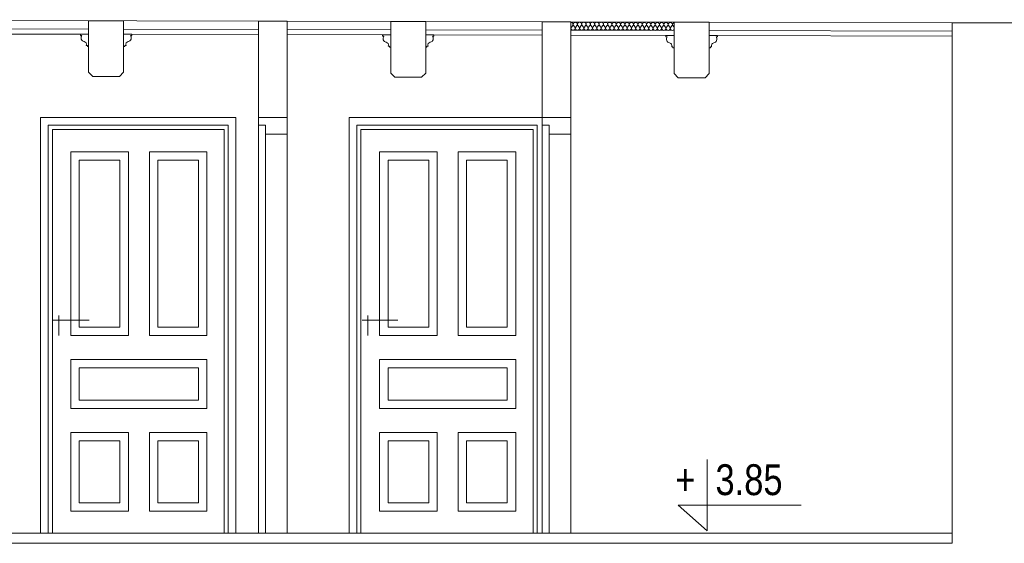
# Model space of a CAD drawing. Header units: millimetres. Extents: x -573548 to 674770, y -246895 to -89040.
# Tile 47 of 199: x 90704 to 95490, y -238192 to -235646. Entities that reach past the tile are written whole.
import ezdxf

# ---------------------------------------------------------------- set-up
doc = ezdxf.new("R2010")
doc.units = ezdxf.units.MM
doc.layers.add('0_Nr_pióra__1', color=7, linetype='Continuous', lineweight=13, true_color=0x3f3f3f)
for name, color, linetype, lineweight in [('AO-RZEDNE_Nr_pióra__2', 8, 'Continuous', 9), ('AO-RZEDNE_Nr_pióra__61', 8, 'Continuous', 9), ('belki sufitowe_Nr_pióra__41', 8, 'Continuous', 9), ('DRZWI_Nr_pióra__1', 8, 'Continuous', 9), ('DRZWI_Nr_pióra__2', 8, 'Continuous', 9), ('Nowe_Drawing & Figure_Nr_pióra__59', 8, 'Continuous', 9), ('Nowe_strop_Nr_pióra__59', 8, 'Continuous', 9), ('SCIANY_KONSTR_Nr_pióra__21', 8, 'Continuous', 9), ('strop_Nr_pióra__41', 8, 'Continuous', 9)]:
    doc.layers.add(name, color=color, linetype=linetype, lineweight=lineweight)
doc.layers.add('Nowe_Drawing & Figure', color=7, linetype='Continuous')
doc.styles.add('STYL_AUTOMATYCZNY_5', font='arial.ttf', dxfattribs={"width": 0.8})

# ---------------------------------------------------------------- blocks, each defined once
blk = doc.blocks.new('*X448', base_point=(477978.7, -104863.6))
at = {"layer": 'Nowe_Drawing & Figure', "color": 21, "linetype": 'Continuous', "lineweight": 13, "true_color": 0xffaaaa}
for p, q in [((488153.9, -73200.9), (488151, -73200.5)), ((488153.1, -73223.6), (488159.4, -73215.9)), ((488156.5, -73202), (488153.9, -73200.9)), ((488158.8, -73203.7), (488156.5, -73202)), ((488160.4, -73205.8), (488158.8, -73203.7)), ((488159.4, -73215.9), (488160.8, -73213.6)), ((488161.3, -73208.4), (488160.4, -73205.8)), ((488160.8, -73213.6), (488161.5, -73211)), ((488161.5, -73211), (488161.3, -73208.4)), ((488161.7, -73208.4), (488161.5, -73211)), ((488161.5, -73211), (488162.2, -73213.6)), ((488162.6, -73205.9), (488161.7, -73208.4)), ((488162.2, -73213.6), (488163.6, -73215.9)), ((488164.3, -73203.7), (488162.6, -73205.9)), ((488169.9, -73223.6), (488163.6, -73215.9)), ((488166.5, -73202), (488164.3, -73203.7)), ((488169.1, -73200.9), (488166.5, -73202)), ((488172, -73200.6), (488169.1, -73200.9)), ((488174.9, -73200.9), (488172, -73200.6)), ((488174.1, -73223.6), (488180.4, -73215.9)), ((488177.5, -73202), (488174.9, -73200.9)), ((488179.8, -73203.7), (488177.5, -73202)), ((488181.4, -73205.9), (488179.8, -73203.7)), ((488180.4, -73215.9), (488181.8, -73213.6)), ((488182.3, -73208.4), (488181.4, -73205.9)), ((488181.8, -73213.6), (488182.5, -73211.1)), ((488182.5, -73211.1), (488182.3, -73208.4)), ((488182.7, -73208.4), (488182.5, -73211.1)), ((488182.5, -73211.1), (488183.2, -73213.6)), ((488183.6, -73205.9), (488182.7, -73208.4)), ((488183.2, -73213.6), (488184.6, -73216)), ((488185.3, -73203.7), (488183.6, -73205.9)), ((488190.9, -73223.6), (488184.6, -73216)), ((488187.5, -73202), (488185.3, -73203.7)), ((488190.1, -73201), (488187.5, -73202)), ((488193, -73200.6), (488190.1, -73201)), ((488195.9, -73201), (488193, -73200.6)), ((488195.1, -73223.7), (488201.4, -73216)), ((488198.5, -73202.1), (488195.9, -73201)), ((488200.8, -73203.8), (488198.5, -73202.1)), ((488202.4, -73205.9), (488200.8, -73203.8)), ((488201.4, -73216), (488202.8, -73213.7)), ((488203.3, -73208.5), (488202.4, -73205.9)), ((488202.8, -73213.7), (488203.5, -73211.1)), ((488203.5, -73211.1), (488203.3, -73208.5)), ((488203.7, -73208.5), (488203.5, -73211.1)), ((488203.5, -73211.1), (488204.2, -73213.7)), ((488204.6, -73205.9), (488203.7, -73208.5)), ((488204.2, -73213.7), (488205.6, -73216)), ((488206.3, -73203.8), (488204.6, -73205.9)), ((488211.9, -73223.7), (488205.6, -73216)), ((488208.5, -73202.1), (488206.3, -73203.8)), ((488211.1, -73201), (488208.5, -73202.1)), ((488214, -73200.7), (488211.1, -73201)), ((488216.9, -73201), (488214, -73200.7)), ((488216.1, -73223.7), (488222.4, -73216)), ((488219.5, -73202.1), (488216.9, -73201)), ((488221.8, -73203.8), (488219.5, -73202.1)), ((488223.4, -73206), (488221.8, -73203.8)), ((488222.4, -73216), (488223.8, -73213.7)), ((488224.3, -73208.5), (488223.4, -73206)), ((488223.8, -73213.7), (488224.5, -73211.1)), ((488224.5, -73211.1), (488224.3, -73208.5)), ((488224.7, -73208.5), (488224.5, -73211.1)), ((488224.5, -73211.1), (488225.2, -73213.7)), ((488225.6, -73206), (488224.7, -73208.5)), ((488225.2, -73213.7), (488226.6, -73216)), ((488227.3, -73203.8), (488225.6, -73206)), ((488232.9, -73223.7), (488226.6, -73216)), ((488229.5, -73202.1), (488227.3, -73203.8)), ((488232.1, -73201.1), (488229.5, -73202.1)), ((488235, -73200.7), (488232.1, -73201.1)), ((488237.9, -73201.1), (488235, -73200.7)), ((488237.1, -73223.8), (488243.4, -73216.1)), ((488240.5, -73202.2), (488237.9, -73201.1)), ((488242.8, -73203.8), (488240.5, -73202.2)), ((488244.4, -73206), (488242.8, -73203.8)), ((488243.4, -73216.1), (488244.8, -73213.8)), ((488245.3, -73208.5), (488244.4, -73206)), ((488244.8, -73213.8), (488245.5, -73211.2)), ((488245.5, -73211.2), (488245.3, -73208.5)), ((488245.7, -73208.5), (488245.5, -73211.2)), ((488245.5, -73211.2), (488246.2, -73213.8)), ((488246.6, -73206), (488245.7, -73208.5)), ((488246.2, -73213.8), (488247.6, -73216.1)), ((488248.3, -73203.9), (488246.6, -73206)), ((488253.9, -73223.8), (488247.6, -73216.1)), ((488250.5, -73202.2), (488248.3, -73203.9)), ((488253.1, -73201.1), (488250.5, -73202.2)), ((488256, -73200.8), (488253.1, -73201.1)), ((488258.9, -73201.1), (488256, -73200.8)), ((488258.1, -73223.8), (488264.4, -73216.1)), ((488261.5, -73202.2), (488258.9, -73201.1)), ((488263.8, -73203.9), (488261.5, -73202.2)), ((488265.4, -73206.1), (488263.8, -73203.9)), ((488264.4, -73216.1), (488265.8, -73213.8)), ((488266.3, -73208.6), (488265.4, -73206.1)), ((488265.8, -73213.8), (488266.5, -73211.2)), ((488266.5, -73211.2), (488266.3, -73208.6)), ((488266.7, -73208.6), (488266.5, -73211.2)), ((488266.5, -73211.2), (488267.2, -73213.8)), ((488267.6, -73206.1), (488266.7, -73208.6)), ((488267.2, -73213.8), (488268.6, -73216.1)), ((488269.3, -73203.9), (488267.6, -73206.1)), ((488274.9, -73223.8), (488268.6, -73216.1)), ((488271.5, -73202.2), (488269.3, -73203.9)), ((488274.1, -73201.2), (488271.5, -73202.2)), ((488277, -73200.8), (488274.1, -73201.2)), ((488279.9, -73201.2), (488277, -73200.8)), ((488279.1, -73223.8), (488285.4, -73216.2)), ((488282.5, -73202.2), (488279.9, -73201.2)), ((488284.8, -73203.9), (488282.5, -73202.2)), ((488286.4, -73206.1), (488284.8, -73203.9)), ((488285.4, -73216.2), (488286.8, -73213.9)), ((488287.3, -73208.6), (488286.4, -73206.1)), ((488286.8, -73213.9), (488287.5, -73211.3)), ((488287.5, -73211.3), (488287.3, -73208.6)), ((488287.7, -73208.6), (488287.5, -73211.3)), ((488287.5, -73211.3), (488288.2, -73213.9)), ((488288.6, -73206.1), (488287.7, -73208.6)), ((488288.2, -73213.9), (488289.6, -73216.2)), ((488290.3, -73204), (488288.6, -73206.1)), ((488295.9, -73223.9), (488289.6, -73216.2)), ((488292.5, -73202.3), (488290.3, -73204)), ((488295.1, -73201.2), (488292.5, -73202.3)), ((488298, -73200.8), (488295.1, -73201.2)), ((488300.9, -73201.2), (488298, -73200.8)), ((488300.1, -73223.9), (488306.4, -73216.2)), ((488303.5, -73202.3), (488300.9, -73201.2)), ((488305.8, -73204), (488303.5, -73202.3)), ((488307.4, -73206.2), (488305.8, -73204)), ((488306.4, -73216.2), (488307.8, -73213.9)), ((488308.3, -73208.7), (488307.4, -73206.2)), ((488307.8, -73213.9), (488308.5, -73211.3)), ((488308.5, -73211.3), (488308.3, -73208.7)), ((488308.7, -73208.7), (488308.5, -73211.3)), ((488308.5, -73211.3), (488309.2, -73213.9)), ((488309.6, -73206.2), (488308.7, -73208.7)), ((488309.2, -73213.9), (488310.6, -73216.2)), ((488311.3, -73204), (488309.6, -73206.2)), ((488316.9, -73223.9), (488310.6, -73216.2)), ((488313.5, -73202.3), (488311.3, -73204)), ((488316.1, -73201.3), (488313.5, -73202.3)), ((488319, -73200.9), (488316.1, -73201.3)), ((488321.9, -73201.3), (488319, -73200.9)), ((488321.1, -73223.9), (488327.4, -73216.3)), ((488324.5, -73202.3), (488321.9, -73201.3)), ((488326.8, -73204), (488324.5, -73202.3)), ((488328.4, -73206.2), (488326.8, -73204)), ((488327.4, -73216.3), (488328.8, -73214)), ((488329.3, -73208.7), (488328.4, -73206.2)), ((488328.8, -73214), (488329.5, -73211.4)), ((488329.5, -73211.4), (488329.3, -73208.7)), ((488329.7, -73208.7), (488329.5, -73211.4)), ((488329.5, -73211.4), (488330.2, -73214)), ((488330.6, -73206.2), (488329.7, -73208.7)), ((488330.2, -73214), (488331.6, -73216.3)), ((488332.3, -73204), (488330.6, -73206.2)), ((488337.9, -73224), (488331.6, -73216.3)), ((488334.5, -73202.4), (488332.3, -73204)), ((488337.1, -73201.3), (488334.5, -73202.4)), ((488340, -73200.9), (488337.1, -73201.3)), ((488342.9, -73201.3), (488340, -73200.9)), ((488342.1, -73224), (488348.4, -73216.3)), ((488345.5, -73202.4), (488342.9, -73201.3)), ((488347.8, -73204.1), (488345.5, -73202.4)), ((488349.4, -73206.3), (488347.8, -73204.1)), ((488348.4, -73216.3), (488349.8, -73214)), ((488350.3, -73208.8), (488349.4, -73206.3)), ((488349.8, -73214), (488350.5, -73211.4)), ((488350.5, -73211.4), (488350.3, -73208.8)), ((488350.7, -73208.8), (488350.5, -73211.4)), ((488350.5, -73211.4), (488351.2, -73214)), ((488351.6, -73206.3), (488350.7, -73208.8)), ((488351.2, -73214), (488352.6, -73216.3)), ((488353.3, -73204.1), (488351.6, -73206.3)), ((488358.9, -73224), (488352.6, -73216.3)), ((488355.5, -73202.4), (488353.3, -73204.1)), ((488358.1, -73201.3), (488355.5, -73202.4)), ((488361, -73201), (488358.1, -73201.3)), ((488363.9, -73201.4), (488361, -73201)), ((488363.1, -73224), (488369.4, -73216.4)), ((488366.5, -73202.4), (488363.9, -73201.4)), ((488368.8, -73204.1), (488366.5, -73202.4)), ((488370.4, -73206.3), (488368.8, -73204.1)), ((488369.4, -73216.4), (488370.8, -73214.1)), ((488371.3, -73208.8), (488370.4, -73206.3)), ((488370.8, -73214.1), (488371.5, -73211.5)), ((488371.5, -73211.5), (488371.3, -73208.8)), ((488371.7, -73208.8), (488371.5, -73211.5)), ((488371.5, -73211.5), (488372.2, -73214.1)), ((488372.6, -73206.3), (488371.7, -73208.8)), ((488372.2, -73214.1), (488373.6, -73216.4)), ((488374.3, -73204.1), (488372.6, -73206.3)), ((488379.9, -73224.1), (488373.6, -73216.4)), ((488376.5, -73202.5), (488374.3, -73204.1)), ((488379.1, -73201.4), (488376.5, -73202.5)), ((488382, -73201), (488379.1, -73201.4)), ((488384.9, -73201.4), (488382, -73201)), ((488384.1, -73224.1), (488390.4, -73216.4)), ((488387.5, -73202.5), (488384.9, -73201.4)), ((488389.8, -73204.2), (488387.5, -73202.5)), ((488391.4, -73206.4), (488389.8, -73204.2)), ((488390.4, -73216.4), (488391.8, -73214.1)), ((488392.3, -73208.9), (488391.4, -73206.4)), ((488391.8, -73214.1), (488392.5, -73211.5)), ((488392.5, -73211.5), (488392.3, -73208.9)), ((488392.7, -73208.9), (488392.5, -73211.5)), ((488392.5, -73211.5), (488393.2, -73214.1)), ((488393.6, -73206.4), (488392.7, -73208.9)), ((488393.2, -73214.1), (488394.6, -73216.4)), ((488395.3, -73204.2), (488393.6, -73206.4)), ((488400.9, -73224.1), (488394.6, -73216.4)), ((488397.5, -73202.5), (488395.3, -73204.2)), ((488400.1, -73201.4), (488397.5, -73202.5)), ((488403, -73201.1), (488400.1, -73201.4)), ((488405.9, -73201.5), (488403, -73201.1)), ((488405.1, -73224.1), (488411.4, -73216.5)), ((488408.5, -73202.5), (488405.9, -73201.5)), ((488410.8, -73204.2), (488408.5, -73202.5)), ((488412.4, -73206.4), (488410.8, -73204.2)), ((488411.4, -73216.5), (488412.8, -73214.1)), ((488413.3, -73208.9), (488412.4, -73206.4)), ((488412.8, -73214.1), (488413.5, -73211.6)), ((488413.5, -73211.6), (488413.3, -73208.9)), ((488413.7, -73208.9), (488413.5, -73211.6)), ((488413.5, -73211.6), (488414.2, -73214.1)), ((488414.6, -73206.4), (488413.7, -73208.9)), ((488414.2, -73214.1), (488415.6, -73216.5)), ((488416.3, -73204.2), (488414.6, -73206.4)), ((488421.9, -73224.2), (488415.6, -73216.5)), ((488418.5, -73202.5), (488416.3, -73204.2)), ((488421.1, -73201.5), (488418.5, -73202.5)), ((488424, -73201.1), (488421.1, -73201.5)), ((488426.9, -73201.5), (488424, -73201.1)), ((488426.1, -73224.2), (488432.4, -73216.5)), ((488429.5, -73202.6), (488426.9, -73201.5)), ((488431.8, -73204.3), (488429.5, -73202.6)), ((488433.4, -73206.5), (488431.8, -73204.3)), ((488432.4, -73216.5), (488433.8, -73214.2)), ((488434.3, -73209), (488433.4, -73206.5)), ((488433.8, -73214.2), (488434.5, -73211.6)), ((488434.5, -73211.6), (488434.3, -73209)), ((488434.7, -73209), (488434.5, -73211.6)), ((488434.5, -73211.6), (488435.2, -73214.2)), ((488435.6, -73206.5), (488434.7, -73209)), ((488435.2, -73214.2), (488436.6, -73216.5)), ((488437.3, -73204.3), (488435.6, -73206.5)), ((488442.9, -73224.2), (488436.6, -73216.5)), ((488439.5, -73202.6), (488437.3, -73204.3)), ((488442.1, -73201.5), (488439.5, -73202.6)), ((488445, -73201.2), (488442.1, -73201.5)), ((488447.9, -73201.5), (488445, -73201.2)), ((488447.1, -73224.2), (488453.4, -73216.6)), ((488450.5, -73202.6), (488447.9, -73201.5)), ((488452.8, -73204.3), (488450.5, -73202.6)), ((488454.4, -73206.5), (488452.8, -73204.3)), ((488453.4, -73216.6), (488454.8, -73214.2)), ((488455.3, -73209), (488454.4, -73206.5)), ((488454.8, -73214.2), (488455.5, -73211.7)), ((488455.5, -73211.7), (488455.3, -73209)), ((488455.7, -73209), (488455.5, -73211.7)), ((488455.5, -73211.7), (488456.2, -73214.2)), ((488456.6, -73206.5), (488455.7, -73209)), ((488456.2, -73214.2), (488457.6, -73216.6)), ((488458.3, -73204.3), (488456.6, -73206.5)), ((488463.9, -73224.3), (488457.6, -73216.6)), ((488460.5, -73202.6), (488458.3, -73204.3)), ((488463.1, -73201.6), (488460.5, -73202.6)), ((488466, -73201.2), (488463.1, -73201.6)), ((488468.9, -73201.6), (488466, -73201.2)), ((488468.1, -73224.3), (488474.4, -73216.6)), ((488471.5, -73202.7), (488468.9, -73201.6)), ((488473.8, -73204.4), (488471.5, -73202.7)), ((488475.4, -73206.5), (488473.8, -73204.4)), ((488474.4, -73216.6), (488475.8, -73214.3)), ((488476.3, -73209.1), (488475.4, -73206.5)), ((488475.8, -73214.3), (488476.5, -73211.7)), ((488476.5, -73211.7), (488476.3, -73209.1)), ((488476.7, -73209.1), (488476.5, -73211.7)), ((488476.5, -73211.7), (488477.2, -73214.3)), ((488477.6, -73206.6), (488476.7, -73209.1)), ((488477.2, -73214.3), (488478.6, -73216.6)), ((488479.3, -73204.4), (488477.6, -73206.6)), ((488484.9, -73224.3), (488478.6, -73216.6)), ((488481.5, -73202.7), (488479.3, -73204.4)), ((488484.1, -73201.6), (488481.5, -73202.7)), ((488487, -73201.3), (488484.1, -73201.6)), ((488489.9, -73201.6), (488487, -73201.3)), ((488489.1, -73224.3), (488495.4, -73216.6)), ((488492.5, -73202.7), (488489.9, -73201.6)), ((488494.8, -73204.4), (488492.5, -73202.7)), ((488496.4, -73206.6), (488494.8, -73204.4)), ((488495.4, -73216.6), (488496.8, -73214.3)), ((488497.3, -73209.1), (488496.4, -73206.6)), ((488496.8, -73214.3), (488497.5, -73211.8)), ((488497.5, -73211.8), (488497.3, -73209.1)), ((488497.7, -73209.1), (488497.5, -73211.8)), ((488497.5, -73211.8), (488498.2, -73214.3)), ((488498.6, -73206.6), (488497.7, -73209.1)), ((488498.2, -73214.3), (488499.6, -73216.7)), ((488500.3, -73204.4), (488498.6, -73206.6)), ((488505.9, -73224.4), (488499.6, -73216.7)), ((488502.5, -73202.7), (488500.3, -73204.4)), ((488505.1, -73201.7), (488502.5, -73202.7)), ((488508, -73201.3), (488505.1, -73201.7)), ((488510.9, -73201.7), (488508, -73201.3)), ((488510.1, -73224.4), (488516.4, -73216.7)), ((488513.5, -73202.8), (488510.9, -73201.7)), ((488515.8, -73204.5), (488513.5, -73202.8)), ((488517.4, -73206.6), (488515.8, -73204.5)), ((488516.4, -73216.7), (488517.8, -73214.4)), ((488518.3, -73209.2), (488517.4, -73206.6)), ((488517.8, -73214.4), (488518.5, -73211.8)), ((488518.5, -73211.8), (488518.3, -73209.2)), ((488518.7, -73209.2), (488518.5, -73211.8)), ((488518.5, -73211.8), (488519.2, -73214.4)), ((488519.6, -73206.6), (488518.7, -73209.2)), ((488519.2, -73214.4), (488520.6, -73216.7)), ((488521.3, -73204.5), (488519.6, -73206.6)), ((488526.9, -73224.4), (488520.6, -73216.7)), ((488523.5, -73202.8), (488521.3, -73204.5)), ((488526.1, -73201.7), (488523.5, -73202.8)), ((488529, -73201.4), (488526.1, -73201.7)), ((488531.9, -73201.7), (488529, -73201.4)), ((488531.1, -73224.4), (488537.4, -73216.7)), ((488534.5, -73202.8), (488531.9, -73201.7)), ((488536.8, -73204.5), (488534.5, -73202.8)), ((488538.4, -73206.7), (488536.8, -73204.5)), ((488537.4, -73216.7), (488538.8, -73214.4)), ((488539.3, -73209.2), (488538.4, -73206.7)), ((488538.8, -73214.4), (488539.5, -73211.8)), ((488539.5, -73211.8), (488539.3, -73209.2)), ((488539.7, -73209.2), (488539.5, -73211.8)), ((488539.5, -73211.8), (488540.2, -73214.4)), ((488540.6, -73206.7), (488539.7, -73209.2)), ((488540.2, -73214.4), (488541.6, -73216.7)), ((488542.3, -73204.5), (488540.6, -73206.7)), ((488547.9, -73224.4), (488541.6, -73216.7)), ((488544.5, -73202.8), (488542.3, -73204.5)), ((488547.1, -73201.8), (488544.5, -73202.8)), ((488550, -73201.4), (488547.1, -73201.8)), ((488552.9, -73201.8), (488550, -73201.4)), ((488552.1, -73224.5), (488558.4, -73216.8)), ((488555.5, -73202.9), (488552.9, -73201.8)), ((488557.8, -73204.5), (488555.5, -73202.9)), ((488559.4, -73206.7), (488557.8, -73204.5)), ((488558.4, -73216.8), (488559.8, -73214.5)), ((488560.3, -73209.2), (488559.4, -73206.7)), ((488559.8, -73214.5), (488560.5, -73211.9)), ((488560.5, -73211.9), (488560.3, -73209.2)), ((488560.7, -73209.2), (488560.5, -73211.9)), ((488560.5, -73211.9), (488561.2, -73214.5)), ((488561.6, -73206.7), (488560.7, -73209.2)), ((488561.2, -73214.5), (488562.6, -73216.8)), ((488563.3, -73204.6), (488561.6, -73206.7)), ((488568.9, -73224.5), (488562.6, -73216.8)), ((488565.5, -73202.9), (488563.3, -73204.6)), ((488568.1, -73201.8), (488565.5, -73202.9)), ((488571, -73201.5), (488568.1, -73201.8)), ((488573.9, -73201.8), (488571, -73201.5)), ((488573.1, -73224.5), (488579.4, -73216.8)), ((488576.5, -73202.9), (488573.9, -73201.8)), ((488578.8, -73204.6), (488576.5, -73202.9)), ((488580.4, -73206.8), (488578.8, -73204.6)), ((488579.4, -73216.8), (488580.8, -73214.5)), ((488581.3, -73209.3), (488580.4, -73206.8)), ((488580.8, -73214.5), (488581.5, -73211.9)), ((488581.5, -73211.9), (488581.3, -73209.3)), ((488581.7, -73209.3), (488581.5, -73211.9)), ((488581.5, -73211.9), (488582.2, -73214.5)), ((488582.6, -73206.8), (488581.7, -73209.3)), ((488582.2, -73214.5), (488583.6, -73216.8)), ((488584.3, -73204.6), (488582.6, -73206.8)), ((488589.9, -73224.5), (488583.6, -73216.8)), ((488586.5, -73202.9), (488584.3, -73204.6)), ((488589.1, -73201.9), (488586.5, -73202.9)), ((488592, -73201.5), (488589.1, -73201.9)), ((488594.9, -73201.9), (488592, -73201.5)), ((488594.1, -73224.5), (488600.4, -73216.9)), ((488597.5, -73202.9), (488594.9, -73201.9)), ((488599.8, -73204.6), (488597.5, -73202.9)), ((488601.4, -73206.8), (488599.8, -73204.6)), ((488600.4, -73216.9), (488601.8, -73214.6)), ((488602.3, -73209.3), (488601.4, -73206.8)), ((488601.8, -73214.6), (488602.5, -73212)), ((488602.5, -73212), (488602.3, -73209.3)), ((488602.7, -73209.3), (488602.5, -73212)), ((488602.5, -73212), (488603.2, -73214.6)), ((488603.6, -73206.8), (488602.7, -73209.3)), ((488603.2, -73214.6), (488604.6, -73216.9)), ((488605.3, -73204.7), (488603.6, -73206.8)), ((488610.9, -73224.6), (488604.6, -73216.9)), ((488607.5, -73203), (488605.3, -73204.7)), ((488610.1, -73201.9), (488607.5, -73203)), ((488613, -73201.5), (488610.1, -73201.9)), ((488615.9, -73201.9), (488613, -73201.5)), ((488615.1, -73224.6), (488621.4, -73216.9)), ((488618.5, -73203), (488615.9, -73201.9)), ((488620.8, -73204.7), (488618.5, -73203)), ((488622.4, -73206.9), (488620.8, -73204.7)), ((488621.4, -73216.9), (488622.8, -73214.6)), ((488623.3, -73209.4), (488622.4, -73206.9)), ((488622.8, -73214.6), (488623.5, -73212)), ((488623.5, -73212), (488623.3, -73209.4)), ((488623.7, -73209.4), (488623.5, -73212)), ((488623.5, -73212), (488624.2, -73214.6)), ((488624.6, -73206.9), (488623.7, -73209.4)), ((488624.2, -73214.6), (488625.6, -73216.9)), ((488626.3, -73204.7), (488624.6, -73206.9)), ((488631.9, -73224.6), (488625.6, -73216.9)), ((488628.5, -73203), (488626.3, -73204.7)), ((488631.1, -73202), (488628.5, -73203)), ((488634, -73201.6), (488631.1, -73202)), ((488636.9, -73202), (488634, -73201.6)), ((488636.1, -73224.6), (488642.4, -73217)), ((488639.5, -73203), (488636.9, -73202)), ((488641.8, -73204.7), (488639.5, -73203)), ((488643.4, -73206.9), (488641.8, -73204.7)), ((488642.4, -73217), (488643.8, -73214.7)), ((488644.3, -73209.4), (488643.4, -73206.9)), ((488643.8, -73214.7), (488644.5, -73212.1)), ((488644.5, -73212.1), (488644.3, -73209.4)), ((488644.7, -73209.4), (488644.5, -73212.1)), ((488644.5, -73212.1), (488645.2, -73214.7)), ((488645.6, -73206.9), (488644.7, -73209.4)), ((488645.2, -73214.7), (488646.6, -73217)), ((488647.3, -73204.7), (488645.6, -73206.9)), ((488652.7, -73224.4), (488646.6, -73217)), ((488649.5, -73203.1), (488647.3, -73204.7)), ((488652.1, -73202), (488649.5, -73203.1)), ((488652.7, -73201.9), (488652.1, -73202)), ((488153.1, -73223.6), (488151, -73228.5)), ((488151, -73228.5), (488152.1, -73233.6)), ((488152.1, -73233.6), (488155.9, -73237.5)), ((488155.9, -73237.5), (488161.4, -73238.9)), ((488161.4, -73238.9), (488167, -73237.5)), ((488167, -73237.5), (488170.8, -73233.7)), ((488171.9, -73228.5), (488169.9, -73223.6)), ((488170.8, -73233.7), (488171.9, -73228.5)), ((488174.1, -73223.6), (488172, -73228.5)), ((488172, -73228.5), (488173.1, -73233.7)), ((488173.1, -73233.7), (488176.9, -73237.5)), ((488176.9, -73237.5), (488182.4, -73239)), ((488182.4, -73239), (488188, -73237.6)), ((488188, -73237.6), (488191.8, -73233.7)), ((488192.9, -73228.6), (488190.9, -73223.6)), ((488191.8, -73233.7), (488192.9, -73228.6)), ((488195.1, -73223.7), (488193, -73228.6)), ((488193, -73228.6), (488194.1, -73233.7)), ((488194.1, -73233.7), (488197.9, -73237.6)), ((488197.9, -73237.6), (488203.4, -73239)), ((488203.4, -73239), (488209, -73237.6)), ((488209, -73237.6), (488212.8, -73233.8)), ((488213.9, -73228.6), (488211.9, -73223.7)), ((488212.8, -73233.8), (488213.9, -73228.6)), ((488216.1, -73223.7), (488214, -73228.6)), ((488214, -73228.6), (488215.1, -73233.8)), ((488215.1, -73233.8), (488218.9, -73237.6)), ((488218.9, -73237.6), (488224.4, -73239.1)), ((488224.4, -73239.1), (488230, -73237.7)), ((488230, -73237.7), (488233.8, -73233.8)), ((488234.9, -73228.6), (488232.9, -73223.7)), ((488233.8, -73233.8), (488234.9, -73228.6)), ((488237.1, -73223.8), (488235, -73228.6)), ((488235, -73228.6), (488236.1, -73233.8)), ((488236.1, -73233.8), (488239.9, -73237.7)), ((488239.9, -73237.7), (488245.4, -73239.1)), ((488245.4, -73239.1), (488251, -73237.7)), ((488251, -73237.7), (488254.8, -73233.8)), ((488255.9, -73228.7), (488253.9, -73223.8)), ((488254.8, -73233.8), (488255.9, -73228.7)), ((488258.1, -73223.8), (488256, -73228.7)), ((488256, -73228.7), (488257.1, -73233.8)), ((488257.1, -73233.8), (488260.9, -73237.7)), ((488260.9, -73237.7), (488266.4, -73239.2)), ((488266.4, -73239.2), (488272, -73237.8)), ((488272, -73237.8), (488275.8, -73233.9)), ((488276.9, -73228.7), (488274.9, -73223.8)), ((488275.8, -73233.9), (488276.9, -73228.7)), ((488279.1, -73223.8), (488277, -73228.7)), ((488277, -73228.7), (488278.1, -73233.9)), ((488278.1, -73233.9), (488281.9, -73237.8)), ((488281.9, -73237.8), (488287.4, -73239.2)), ((488287.4, -73239.2), (488293, -73237.8)), ((488293, -73237.8), (488296.8, -73233.9)), ((488297.9, -73228.8), (488295.9, -73223.9)), ((488296.8, -73233.9), (488297.9, -73228.8)), ((488300.1, -73223.9), (488298, -73228.8)), ((488298, -73228.8), (488299.1, -73233.9)), ((488299.1, -73233.9), (488302.9, -73237.8)), ((488302.9, -73237.8), (488308.4, -73239.3)), ((488308.4, -73239.3), (488314, -73237.8)), ((488314, -73237.8), (488317.8, -73234)), ((488318.9, -73228.8), (488316.9, -73223.9)), ((488317.8, -73234), (488318.9, -73228.8)), ((488321.1, -73223.9), (488319, -73228.8)), ((488319, -73228.8), (488320.1, -73234)), ((488320.1, -73234), (488323.9, -73237.9)), ((488323.9, -73237.9), (488329.4, -73239.3)), ((488329.4, -73239.3), (488335, -73237.9)), ((488335, -73237.9), (488338.8, -73234)), ((488339.9, -73228.9), (488337.9, -73224)), ((488338.8, -73234), (488339.9, -73228.9)), ((488342.1, -73224), (488340, -73228.9)), ((488340, -73228.9), (488341.1, -73234)), ((488341.1, -73234), (488344.9, -73237.9)), ((488344.9, -73237.9), (488350.4, -73239.4)), ((488350.4, -73239.4), (488356, -73237.9)), ((488356, -73237.9), (488359.8, -73234.1)), ((488360.9, -73228.9), (488358.9, -73224)), ((488359.8, -73234.1), (488360.9, -73228.9)), ((488363.1, -73224), (488361, -73228.9)), ((488361, -73228.9), (488362.1, -73234.1)), ((488362.1, -73234.1), (488365.9, -73238)), ((488365.9, -73238), (488371.4, -73239.4)), ((488371.4, -73239.4), (488377, -73238)), ((488377, -73238), (488380.8, -73234.1)), ((488381.9, -73229), (488379.9, -73224.1)), ((488380.8, -73234.1), (488381.9, -73229)), ((488384.1, -73224.1), (488382, -73229)), ((488382, -73229), (488383.1, -73234.1)), ((488383.1, -73234.1), (488386.9, -73238)), ((488386.9, -73238), (488392.4, -73239.5)), ((488392.4, -73239.5), (488398, -73238)), ((488398, -73238), (488401.8, -73234.2)), ((488402.9, -73229), (488400.9, -73224.1)), ((488401.8, -73234.2), (488402.9, -73229)), ((488405.1, -73224.1), (488403, -73229)), ((488403, -73229), (488404.1, -73234.2)), ((488404.1, -73234.2), (488407.9, -73238.1)), ((488407.9, -73238.1), (488413.4, -73239.5)), ((488413.4, -73239.5), (488419, -73238.1)), ((488419, -73238.1), (488422.8, -73234.2)), ((488423.9, -73229.1), (488421.9, -73224.2)), ((488422.8, -73234.2), (488423.9, -73229.1)), ((488426.1, -73224.2), (488424, -73229.1)), ((488424, -73229.1), (488425.1, -73234.2)), ((488425.1, -73234.2), (488428.9, -73238.1)), ((488428.9, -73238.1), (488434.4, -73239.6)), ((488434.4, -73239.6), (488440, -73238.1)), ((488440, -73238.1), (488443.8, -73234.3)), ((488444.9, -73229.1), (488442.9, -73224.2)), ((488443.8, -73234.3), (488444.9, -73229.1)), ((488447.1, -73224.2), (488445, -73229.1)), ((488445, -73229.1), (488446.1, -73234.3)), ((488446.1, -73234.3), (488449.9, -73238.2)), ((488449.9, -73238.2), (488455.4, -73239.6)), ((488455.4, -73239.6), (488461, -73238.2)), ((488461, -73238.2), (488464.8, -73234.3)), ((488465.9, -73229.2), (488463.9, -73224.3)), ((488464.8, -73234.3), (488465.9, -73229.2)), ((488468.1, -73224.3), (488466, -73229.2)), ((488466, -73229.2), (488467.1, -73234.3)), ((488467.1, -73234.3), (488470.9, -73238.2)), ((488470.9, -73238.2), (488476.4, -73239.6)), ((488476.4, -73239.6), (488482, -73238.2)), ((488482, -73238.2), (488485.8, -73234.4)), ((488486.9, -73229.2), (488484.9, -73224.3)), ((488485.8, -73234.4), (488486.9, -73229.2)), ((488489.1, -73224.3), (488487, -73229.2)), ((488487, -73229.2), (488488.1, -73234.4)), ((488488.1, -73234.4), (488491.9, -73238.2)), ((488491.9, -73238.2), (488497.4, -73239.7)), ((488497.4, -73239.7), (488503, -73238.3)), ((488503, -73238.3), (488506.8, -73234.4)), ((488507.9, -73229.3), (488505.9, -73224.4)), ((488506.8, -73234.4), (488507.9, -73229.3)), ((488510.1, -73224.4), (488508, -73229.3)), ((488508, -73229.3), (488509.1, -73234.4)), ((488509.1, -73234.4), (488512.9, -73238.3)), ((488512.9, -73238.3), (488518.4, -73239.7)), ((488518.4, -73239.7), (488524, -73238.3)), ((488524, -73238.3), (488527.8, -73234.5)), ((488528.9, -73229.3), (488526.9, -73224.4)), ((488527.8, -73234.5), (488528.9, -73229.3)), ((488531.1, -73224.4), (488529, -73229.3)), ((488529, -73229.3), (488530.1, -73234.5)), ((488530.1, -73234.5), (488533.9, -73238.3)), ((488533.9, -73238.3), (488539.4, -73239.8)), ((488539.4, -73239.8), (488545, -73238.4)), ((488545, -73238.4), (488548.8, -73234.5)), ((488549.9, -73229.3), (488547.9, -73224.4)), ((488548.8, -73234.5), (488549.9, -73229.3)), ((488552.1, -73224.5), (488550, -73229.3)), ((488550, -73229.3), (488551.1, -73234.5)), ((488551.1, -73234.5), (488554.9, -73238.4)), ((488554.9, -73238.4), (488560.4, -73239.8)), ((488560.4, -73239.8), (488566, -73238.4)), ((488566, -73238.4), (488569.8, -73234.5)), ((488570.9, -73229.4), (488568.9, -73224.5)), ((488569.8, -73234.5), (488570.9, -73229.4)), ((488573.1, -73224.5), (488571, -73229.4)), ((488571, -73229.4), (488572.1, -73234.6)), ((488572.1, -73234.6), (488575.9, -73238.4)), ((488575.9, -73238.4), (488581.4, -73239.9)), ((488581.4, -73239.9), (488587, -73238.5)), ((488587, -73238.5), (488590.8, -73234.6)), ((488591.9, -73229.4), (488589.9, -73224.5)), ((488590.8, -73234.6), (488591.9, -73229.4)), ((488594.1, -73224.5), (488592, -73229.4)), ((488592, -73229.4), (488593.1, -73234.6)), ((488593.1, -73234.6), (488596.9, -73238.5)), ((488596.9, -73238.5), (488602.4, -73239.9)), ((488602.4, -73239.9), (488608, -73238.5)), ((488608, -73238.5), (488611.8, -73234.6)), ((488612.9, -73229.5), (488610.9, -73224.6)), ((488611.8, -73234.6), (488612.9, -73229.5)), ((488615.1, -73224.6), (488613, -73229.5)), ((488613, -73229.5), (488614.1, -73234.6)), ((488614.1, -73234.6), (488617.9, -73238.5)), ((488617.9, -73238.5), (488623.4, -73240)), ((488623.4, -73240), (488629, -73238.6)), ((488629, -73238.6), (488632.8, -73234.7)), ((488633.9, -73229.5), (488631.9, -73224.6)), ((488632.8, -73234.7), (488633.9, -73229.5)), ((488636.1, -73224.6), (488634, -73229.5)), ((488634, -73229.5), (488635.1, -73234.7)), ((488635.1, -73234.7), (488638.9, -73238.6)), ((488638.9, -73238.6), (488644.4, -73240)), ((488644.4, -73240), (488650, -73238.6)), ((488650, -73238.6), (488652.6, -73235.9))]:
    blk.add_line(p, q, dxfattribs=at)
blk = doc.blocks.new('Wypełnienie_34_1', base_point=(477978.7, -104863.6))
at = {"layer": 'Nowe_Drawing & Figure', "color": 21, "linetype": 'Continuous', "lineweight": 13, "true_color": 0xffaaaa}
blk.add_blockref('*X448', (477978.7, -104863.6), dxfattribs=at)
blk = doc.blocks.new('A$C685D2BB2')
at = {"layer": '0_Nr_pióra__1'}
for p, q in [((13704.9, 8752.3), (13704.9, 10772.4)), ((13844.4, 8752.3), (13844.4, 10772.4)), ((15083.1, 8752.3), (15083.1, 10772.3)), ((15223.1, 8752.3), (15223.1, 10772.3)), ((13738.7, 8752.3), (13738.7, 10692.3)), ((15116.9, 8752.3), (15116.9, 10692.3))]:
    blk.add_line(p, q, dxfattribs=at)
at = {"layer": 'AO-RZEDNE_Nr_pióra__2'}
blk.add_lwpolyline([(15884.9, 9110.6), (15884.9, 8762.3), (15744.5, 8887.4), (16342.2, 8887.4)], dxfattribs=at)
at = {"layer": 'belki sufitowe_Nr_pióra__41'}
for points in [[(13029, 10972.2), (13049, 10992.2), (13049, 11242.2), (12879, 11242.2), (12879, 10992.2), (12899, 10972.2)], [(14497.1, 10968.9), (14517.1, 10988.9), (14517.1, 11238.9), (14347.1, 11238.9), (14347.1, 10988.9), (14367.1, 10968.9)], [(15874.9, 10965.9), (15894.9, 10985.9), (15894.9, 11235.9), (15724.9, 11235.9), (15724.9, 10985.9), (15744.9, 10965.9)]]:
    blk.add_lwpolyline(points, close=True, dxfattribs=at)
for points in [[(12879, 11177.2), (12839, 11177.2), (12839, 11171.2), (12845.5, 11171.2, 0.549198), (12856.6, 11141.5, -0.516526), (12867.1, 11123.2), (12873, 11123.2), (12873, 11117.2), (12879, 11117.2)], [(13049, 11177.2), (13089, 11177.2), (13089, 11171.2), (13082.5, 11171.2, -0.549198), (13071.4, 11141.5, 0.516526), (13060.9, 11123.2), (13055, 11123.2), (13055, 11117.2), (13049, 11117.2)], [(14347.1, 11173.9), (14307.1, 11173.9), (14307.1, 11167.9), (14313.7, 11167.9, 0.549198), (14324.8, 11138.2, -0.516526), (14335.3, 11119.9), (14341.1, 11119.9), (14341.1, 11113.9), (14347.1, 11113.9)], [(14517.1, 11173.9), (14557.1, 11173.9), (14557.1, 11167.9), (14550.6, 11167.9, -0.549198), (14539.5, 11138.2, 0.516526), (14529, 11119.9), (14523.1, 11119.9), (14523.1, 11113.9), (14517.1, 11113.9)], [(15724.9, 11170.9), (15684.9, 11170.9), (15684.9, 11164.9), (15691.4, 11164.9, 0.549198), (15702.5, 11135.1, -0.516526), (15713, 11116.9), (15718.9, 11116.9), (15718.9, 11110.9), (15724.9, 11110.9)], [(15894.9, 11170.9), (15934.9, 11170.9), (15934.9, 11164.9), (15928.4, 11164.9, -0.549198), (15917.3, 11135.1, 0.516526), (15906.8, 11116.9), (15900.9, 11116.9), (15900.9, 11110.9), (15894.9, 11110.9)]]:
    blk.add_lwpolyline(points, format="xyb", close=True, dxfattribs=at)
for points in [[(12873, 11123.2), (12873, 11117.2)], [(14341.1, 11119.9), (14341.1, 11113.9)], [(15718.9, 11116.9), (15718.9, 11110.9)]]:
    blk.add_lwpolyline(points, dxfattribs=at)
at = {"layer": 'DRZWI_Nr_pióra__1'}
for p, q in [((13557.1, 10734.6), (12682.7, 10734.6)), ((12682.7, 10734.6), (12682.7, 8752.3)), ((13557.1, 8752.3), (13557.1, 10734.6)), ((15059.5, 10734.6), (14182.2, 10734.6)), ((14182.2, 10734.6), (14182.2, 8752.3)), ((15059.5, 8752.3), (15059.5, 10734.6)), ((13537.1, 10714.6), (12702.7, 10714.6)), ((12702.7, 10714.6), (12702.7, 8752.3)), ((13537.1, 8752.3), (13537.1, 10714.6)), ((15039.5, 10714.6), (14202.2, 10714.6)), ((14202.2, 10714.6), (14202.2, 8752.3)), ((15039.5, 8752.3), (15039.5, 10714.6))]:
    blk.add_line(p, q, dxfattribs=at)
for points in [[(12792.5, 10606), (13072.2, 10606), (13072.2, 9712.5), (12792.5, 9712.5)], [(13453.9, 10606), (13174.2, 10606), (13174.2, 9712.5), (13453.9, 9712.5)], [(14293.4, 10606), (14573.1, 10606), (14573.1, 9712.5), (14293.4, 9712.5)], [(14954.8, 10606), (14675.1, 10606), (14675.1, 9712.5), (14954.8, 9712.5)], [(12833.5, 10565), (13031.2, 10565), (13031.2, 9753.5), (12833.5, 9753.5)], [(13412.8, 10565), (13215.2, 10565), (13215.2, 9753.5), (13412.8, 9753.5)], [(14334.4, 10565), (14532.1, 10565), (14532.1, 9753.5), (14334.4, 9753.5)], [(14913.8, 10565), (14716.1, 10565), (14716.1, 9753.5), (14913.8, 9753.5)], [(13453.9, 9596.4), (13453.9, 9357.7), (12792.5, 9357.7), (12792.5, 9596.4)], [(14954.8, 9596.4), (14954.8, 9357.7), (14293.4, 9357.7), (14293.4, 9596.4)], [(13412.8, 9555.3), (13412.8, 9398.7), (12833.5, 9398.7), (12833.5, 9555.3)], [(14913.8, 9555.3), (14913.8, 9398.7), (14334.4, 9398.7), (14334.4, 9555.3)], [(12792.5, 8858), (13072.2, 8858), (13072.2, 9241.6), (12792.5, 9241.6)], [(13453.9, 8858), (13174.2, 8858), (13174.2, 9241.6), (13453.9, 9241.6)], [(14293.4, 8858), (14573.1, 8858), (14573.1, 9241.6), (14293.4, 9241.6)], [(14954.8, 8858), (14675.1, 8858), (14675.1, 9241.6), (14954.8, 9241.6)], [(12833.5, 8899), (13031.2, 8899), (13031.2, 9200.5), (12833.5, 9200.5)], [(13412.8, 8899), (13215.2, 8899), (13215.2, 9200.5), (13412.8, 9200.5)], [(14334.4, 8899), (14532.1, 8899), (14532.1, 9200.5), (14334.4, 9200.5)], [(14913.8, 8899), (14716.1, 8899), (14716.1, 9200.5), (14913.8, 9200.5)]]:
    blk.add_lwpolyline(points, close=True, dxfattribs=at)
at = {"layer": 'DRZWI_Nr_pióra__2'}
for p, q in [((13594.9, 10772.4), (12644.9, 10772.4)), ((12644.9, 10772.4), (12644.9, 8752.3)), ((13594.9, 8752.3), (13594.9, 10772.4)), ((15083.1, 10772.4), (14144.4, 10772.4)), ((14144.4, 10772.4), (14144.4, 8752.3)), ((15083.1, 8752.3), (15083.1, 10772.4)), ((12706.8, 9787.3), (12881.1, 9787.3)), ((12734.6, 9810.1), (12734.6, 9712.5)), ((14207.7, 9787.3), (14382, 9787.3)), ((14235.5, 9810.1), (14235.5, 9712.5)), ((12644.9, 8752.3), (13594.9, 8752.3)), ((14144.4, 8752.3), (15021, 8752.3))]:
    blk.add_line(p, q, dxfattribs=at)
for points in [[(13704.9, 10772.4), (13704.9, 10734.6), (13738.7, 10734.6), (13738.7, 10692.3), (13844.4, 10692.3), (13844.4, 10772.4)], [(15083.1, 10772.3), (15083.1, 10734.6), (15116.9, 10734.6), (15116.9, 10692.3), (15223.1, 10692.3), (15223.1, 10772.3)]]:
    blk.add_lwpolyline(points, dxfattribs=at)
at = {"layer": 'Nowe_strop_Nr_pióra__59'}
for p, q in [((10324.9, 11248.1), (15809.9, 11235.9)), ((15894.9, 11235.7), (24142.6, 11217.3))]:
    blk.add_line(p, q, dxfattribs=at)
at = {"layer": 'SCIANY_KONSTR_Nr_pióra__21'}
for p, q in [((13704.9, 10772.4), (13704.9, 11240.6)), ((13704.9, 11240.4), (13844.4, 11240.4)), ((13844.4, 10772.4), (13844.4, 11240.4)), ((15083.1, 10772.3), (15083.1, 11237.5)), ((15083.1, 11237.3), (15223.1, 11237.3)), ((15223.1, 10772.3), (15223.1, 11237.2)), ((17075.5, 11233), (17075.5, 8752.3)), ((17838.3, 11231.3), (17075.5, 11233)), ((13704.9, 10772.4), (13844.4, 10772.4)), ((15083.1, 10772.3), (15223.1, 10772.3)), ((7944.9, 8752.3), (17075.5, 8752.3)), ((17075.5, 8752.3), (17075.5, 8702.3)), ((7944.9, 8702.3), (17075.5, 8702.3))]:
    blk.add_line(p, q, dxfattribs=at)
at = {"layer": 'strop_Nr_pióra__41'}
for p, q in [((11925.2, 11204.5), (12879, 11202.4)), ((13049, 11202), (13704.9, 11200.6)), ((13844.4, 11200.3), (14347.1, 11199.1)), ((11925.2, 11179.5), (12879, 11177.4)), ((13049, 11177), (13704.9, 11175.6)), ((13844.4, 11175.3), (14347.1, 11174.1)), ((14517.1, 11198.8), (15083.1, 11197.5)), ((14517.1, 11173.8), (15083.1, 11172.5)), ((15223.1, 11197.2), (15724.9, 11196.1)), ((15223.1, 11172.2), (15724.9, 11171.1)), ((15894.9, 11195.7), (17075.5, 11193)), ((15894.9, 11170.7), (17075.5, 11168))]:
    blk.add_line(p, q, dxfattribs=at)
at = {"layer": 'Nowe_Drawing & Figure_Nr_pióra__59'}
blk.add_blockref('Wypełnienie_34_1', (5050.9, -20427.5), dxfattribs=at)
at = {"layer": 'AO-RZEDNE_Nr_pióra__61', "char_height": 150, "attachment_point": 7, "style": 'STYL_AUTOMATYCZNY_5'}
for s, insert in [('\\A1;{\\pql;\\fArial|b0|i0|c238|p0;\\W0.800000;+}', (15730.4, 8937.1)), ('\\A1;{\\pql;\\fArial|b0|i0|c238|p0;\\W0.800000;3.85}', (15925.6, 8934.5))]:
    blk.add_mtext(s, dxfattribs=dict(at, insert=insert))

msp = doc.modelspace()

# ---------------------------------------------------------------- block references
at = {"color": 150}
msp.add_blockref('A$C685D2BB2', (78160.5, -246894.6), dxfattribs=at)

doc.saveas('drawing.dxf')
